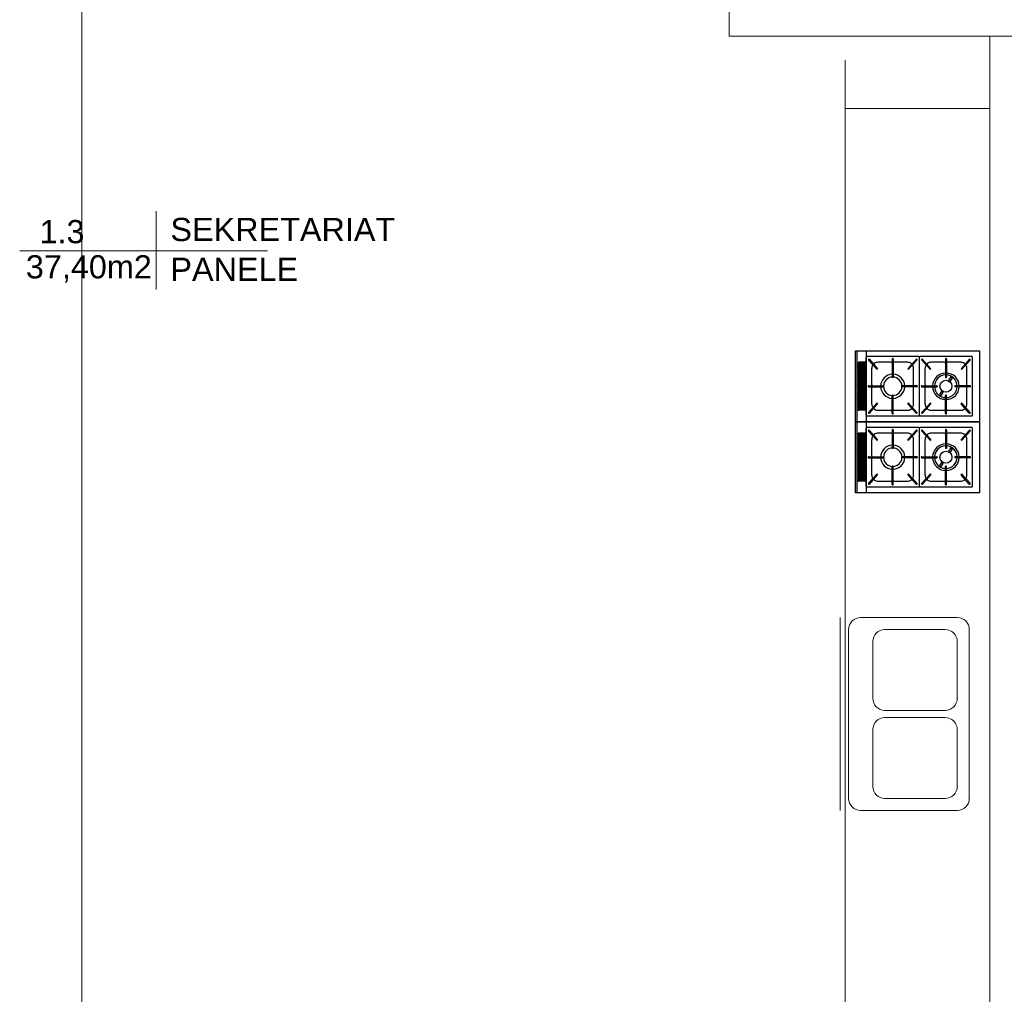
# Model space of a CAD drawing. Header units: millimetres. Extents: x -604189 to 881711, y -381903 to -7297.
# Tile 10 of 256: x -582896 to -578817, y -204529 to -200490. Entities that reach past the tile are written whole.
import ezdxf

# ---------------------------------------------------------------- set-up
doc = ezdxf.new("R2010")
doc.units = ezdxf.units.MM
doc.header["$LTSCALE"] = 100
for name, color, linetype in [('LC', 3, 'Continuous'), ('OPIS', 7, 'Continuous'), ('Profile', 7, 'Continuous'), ('Wnętrze - Umeblowanie', 7, 'Continuous')]:
    doc.layers.add(name, color=color, linetype=linetype)
doc.layers.add('Wnętrze - Umeblowanie_Nr_Pióra__10', color=14, linetype='Continuous', lineweight=0)
doc.layers.add('ściana', color=7, linetype='Continuous', lineweight=40)
doc.styles.add('ARIAL_1', font='arial.ttf')

# ---------------------------------------------------------------- blocks, each defined once
blk = doc.blocks.new('Szafka stojąca 2D 13')
at = {"layer": 'Wnętrze - Umeblowanie_Nr_Pióra__10', "linetype": 'Continuous'}
for p, q in [((0, 62), (80, 62)), ((75, 58.5), (5, 58.5)), ((0, 53.5), (0, 13.5)), ((80, 13.5), (80, 53.5)), ((33.5, 48.5), (10, 48.5)), ((70, 48.5), (46.5, 48.5)), ((5, 43.5), (5, 18.5)), ((38.5, 18.5), (38.5, 43.5)), ((41.5, 43.5), (41.5, 18.5)), ((75, 18.5), (75, 43.5)), ((10, 13.5), (33.5, 13.5)), ((46.5, 13.5), (70, 13.5)), ((5, 8.5), (75, 8.5)), ((0, 0), (80, 0))]:
    blk.add_line(p, q, dxfattribs=at)
for centre, start, end in [((5, 53.5), 90, 180), ((75, 53.5), 0, 90), ((10, 43.5), 90, 180), ((33.5, 43.5), 0, 90), ((46.5, 43.5), 90, 180), ((70, 43.5), 0, 90), ((10, 18.5), 180, 270), ((33.5, 18.5), 270, 0), ((46.5, 18.5), 180, 270), ((70, 18.5), 270, 0), ((5, 13.5), 180, 270), ((75, 13.5), 270, 0)]:
    blk.add_arc(centre, 5, start, end, dxfattribs=at)
for p in [(10, 13.5), (46.5, 13.5), (5, 8.5)]:
    blk.add_point(p, dxfattribs=at)
blk = doc.blocks.new('kratka (33.5x30)')
for p, q in [((-16.75, 14.5), (-16.75, -14.5)), ((-16.25, 15), (16.25, 15)), ((-15.15, 13.13), (-9.93, 8.55)), ((-14.71, 13.62), (-9.59, 8.93)), ((-10.05, 11.8), (-0.81, 11.8)), ((-0.33, 13.55), (-0.25, 5.1)), ((0.33, 13.55), (0.25, 5.1)), ((0.81, 11.8), (10.05, 11.8)), ((14.71, 13.62), (9.59, 8.93)), ((15.15, 13.13), (9.93, 8.55)), ((16.75, -14.5), (16.75, 14.5)), ((-13.55, 8.3), (-13.55, 0.81)), ((-9.58, 8.78), (-9.78, 8.56)), ((9.58, 8.78), (9.78, 8.56)), ((13.55, 0.81), (13.55, 8.3)), ((-15.3, 0.33), (-5.1, 0.25)), ((-5, -0.15), (-5, 0.15)), ((0.15, 5), (-0.15, 5)), ((5, -0.15), (5, 0.15)), ((15.3, 0.33), (5.1, 0.25)), ((-15.3, -0.33), (-5.1, -0.25)), ((-13.55, -0.81), (-13.55, -8.3)), ((-0.33, -13.55), (-0.25, -5.1)), ((0.15, -5), (-0.15, -5)), ((0.33, -13.55), (0.25, -5.1)), ((15.3, -0.33), (5.1, -0.25)), ((13.55, -8.3), (13.55, -0.81)), ((-15.15, -13.13), (-9.93, -8.55)), ((-14.71, -13.62), (-9.59, -8.93)), ((-9.58, -8.78), (-9.78, -8.56)), ((9.58, -8.78), (9.78, -8.56)), ((14.71, -13.62), (9.59, -8.93)), ((15.15, -13.13), (9.93, -8.55)), ((-16.25, -15), (16.25, -15)), ((-10.05, -11.8), (-0.81, -11.8)), ((0.81, -11.8), (10.05, -11.8))]:
    blk.add_line(p, q)
for centre, radius, start, end in [((-16.25, 14.5), 0.5, 90, 180), ((-14.93, 13.38), 0.332, 47.2413, 229.0684), ((-11.19, 11.07), 0.5, 112.364, 227.4355), ((-10.05, 8.3), 3.5, 90, 112.364), ((-0.81, 11.3), 0.5, 0.4568, 90), ((0, 13.55), 0.332, 359.0865, 180.9135), ((0.81, 11.3), 0.5, 90, 179.5432), ((10.05, 8.3), 3.5, 67.636, 90), ((11.19, 11.07), 0.5, 312.5645, 67.636), ((14.93, 13.38), 0.332, 310.9316, 132.7587), ((16.25, 14.5), 0.5, 0, 90), ((-10.05, 8.3), 3.5, 143.1456, 180), ((-12.45, 10.1), 0.5, 48.7769, 143.1456), ((-9.86, 8.63), 0.1, 228.6116, 318.1548), ((-9.66, 8.85), 0.1, 318.1548, 47.6981), ((9.66, 8.85), 0.1, 132.3019, 221.8452), ((9.86, 8.63), 0.1, 221.8452, 311.3884), ((12.45, 10.1), 0.5, 36.8544, 131.2231), ((10.05, 8.3), 3.5, 0, 36.8544), ((-15.3, 0), 0.332, 89.0865, 270.9135), ((-13.05, 0.81), 0.5, 180, 269.5432), ((-5.1, 0.15), 0.1, 360, 89.5432), ((-0.15, 5.1), 0.1, 180.4568, 270), ((0.15, 5.1), 0.1, 270, 359.5432), ((5.1, 0.15), 0.1, 90.4568, 180), ((13.05, 0.81), 0.5, 270.4568, 0), ((15.3, 0), 0.332, 269.0865, 90.9135), ((-13.05, -0.81), 0.5, 90.4568, 180), ((-5.1, -0.15), 0.1, 270.4568, 360), ((-0.15, -5.1), 0.1, 90, 179.5432), ((0.15, -5.1), 0.1, 0.4568, 90), ((5.1, -0.15), 0.1, 180, 269.5432), ((13.05, -0.81), 0.5, 0, 89.5432), ((-10.05, -8.3), 3.5, 180, 216.8544), ((-12.45, -10.1), 0.5, 216.8544, 311.2231), ((-11.19, -11.07), 0.5, 132.5645, 247.636), ((-9.86, -8.63), 0.1, 41.8452, 131.3884), ((-9.66, -8.85), 0.1, 312.3019, 41.8452), ((9.66, -8.85), 0.1, 138.1548, 227.6981), ((9.86, -8.63), 0.1, 48.6116, 138.1548), ((11.19, -11.07), 0.5, 292.364, 47.4355), ((12.45, -10.1), 0.5, 228.7769, 323.1456), ((10.05, -8.3), 3.5, 323.1456, 0), ((-16.25, -14.5), 0.5, 180, 270), ((-14.93, -13.38), 0.332, 130.9316, 312.7587), ((-10.05, -8.3), 3.5, 247.636, 270), ((-0.81, -11.3), 0.5, 270, 359.5432), ((0, -13.55), 0.332, 179.0865, 0.9135), ((0.81, -11.3), 0.5, 180.4568, 270), ((10.05, -8.3), 3.5, 270, 292.364), ((14.93, -13.38), 0.332, 227.2413, 49.0684), ((16.25, -14.5), 0.5, 270, 0)]:
    blk.add_arc(centre, radius, start, end)
blk = doc.blocks.new('7.5kW')
for p, q in [((-3.49, 1.7), (-5.27, 2.87)), ((-2.94, 2.53), (-4.72, 3.7)), ((2.94, -2.53), (4.72, -3.7)), ((3.49, -1.7), (5.27, -2.87))]:
    blk.add_line(p, q)
blk.add_circle((0, 0), 3.4)
for centre, radius, start, end in [((0, 0), 7.5, 92.0925, 177.9377), ((0, 0), 6.4, 92.3575, 177.6617), ((0, 0), 6.4, 2.3383, 87.6425), ((0, 0), 7.5, 2.0623, 87.9075), ((-4.42, 2.91), 0.856, 110.911, 182.4141), ((-3.8, 2.5), 0.856, 290.911, 2.4141), ((0, 0), 7.5, 182.0623, 267.9075), ((0, 0), 6.4, 182.3383, 267.6425), ((0, 0), 6.4, 272.3575, 357.6617), ((0, 0), 7.5, 272.0925, 357.9377), ((3.8, -2.5), 0.856, 110.911, 182.4141), ((4.42, -2.91), 0.856, 290.911, 2.4141)]:
    blk.add_arc(centre, radius, start, end)
blk.add_blockref('kratka (33.5x30)', (0, 0))
blk = doc.blocks.new('4.5kW')
for radius, start, end in [(6.8, 92.2512, 177.7724), (6.8, 2.2276, 87.7488), (5.2, 92.7744, 177.2273), (5.2, 2.7727, 87.2256), (6.8, 182.2276, 267.7488), (5.2, 182.7727, 267.2256), (5.2, 272.7744, 357.2273), (6.8, 272.2512, 357.7724)]:
    blk.add_arc((0, 0), radius, start, end)
blk.add_blockref('kratka (33.5x30)', (0, 0))
blk = doc.blocks.new('700.KG-2 (400x700x280)')
for p, q in [((0, -70), (0, 0)), ((0, 0), (40, 0)), ((40, 0), (40, -70)), ((0, -1), (40, -1)), ((6.45, -6), (6.45, -1.84)), ((7.15, -6), (7.15, -1.84)), ((7.65, -6), (7.65, -1.84)), ((8.35, -6), (8.35, -1.84)), ((8.85, -6), (8.85, -1.84)), ((9.55, -6), (9.55, -1.84)), ((10.05, -6), (10.05, -1.84)), ((10.75, -6), (10.75, -1.84)), ((11.25, -6), (11.25, -1.84)), ((11.95, -6), (11.95, -1.84)), ((12.45, -6), (12.45, -1.84)), ((13.15, -6), (13.15, -1.84)), ((13.65, -6), (13.65, -1.84)), ((14.35, -6), (14.35, -1.84)), ((14.85, -6), (14.85, -1.84)), ((15.55, -6), (15.55, -1.84)), ((16.05, -6), (16.05, -1.84)), ((16.75, -6), (16.75, -1.84)), ((17.25, -6), (17.25, -1.84)), ((17.95, -6), (17.95, -1.84)), ((18.45, -6), (18.45, -1.84)), ((19.15, -6), (19.15, -1.84)), ((19.65, -6), (19.65, -1.84)), ((20.35, -6), (20.35, -1.84)), ((20.85, -6), (20.85, -1.84)), ((21.55, -6), (21.55, -1.84)), ((22.05, -6), (22.05, -1.84)), ((22.75, -6), (22.75, -1.84)), ((23.25, -6), (23.25, -1.84)), ((23.95, -6), (23.95, -1.84)), ((24.45, -6), (24.45, -1.84)), ((25.15, -6), (25.15, -1.84)), ((25.65, -6), (25.65, -1.84)), ((26.35, -6), (26.35, -1.84)), ((26.85, -6), (26.85, -1.84)), ((27.55, -6), (27.55, -1.84)), ((28.05, -6), (28.05, -1.84)), ((28.75, -6), (28.75, -1.84)), ((29.25, -6), (29.25, -1.84)), ((29.95, -6), (29.95, -1.84)), ((30.45, -6), (30.45, -1.84)), ((31.15, -6), (31.15, -1.84)), ((31.65, -6), (31.65, -1.84)), ((32.35, -6), (32.35, -1.84)), ((32.85, -6), (32.85, -1.84)), ((33.55, -6), (33.55, -1.84)), ((40, -6), (0, -6)), ((40, -70), (0, -70))]:
    blk.add_line(p, q)
for centre in [(6.8, -1.85), (8, -1.85), (9.2, -1.85), (10.4, -1.85), (11.6, -1.85), (12.8, -1.85), (14, -1.85), (15.2, -1.85), (16.4, -1.85), (17.6, -1.85), (18.8, -1.85), (20, -1.85), (21.2, -1.85), (22.4, -1.85), (23.6, -1.85), (24.8, -1.85), (26, -1.85), (27.2, -1.85), (28.4, -1.85), (29.6, -1.85), (30.8, -1.85), (32, -1.85), (33.2, -1.85)]:
    blk.add_arc(centre, 0.35, 358.775, 181.225)
for name, p in [('4.5kW', (20, -21)), ('7.5kW', (20, -51))]:
    blk.add_blockref(name, p)

msp = doc.modelspace()

# ---------------------------------------------------------------- hatches: boundary and pattern name
at = {"layer": 'OPIS', "linetype": 'ByBlock', "lineweight": 13}
h = msp.add_hatch(dxfattribs=at)
h.set_pattern_fill('ANSI37', color=0, scale=149)
h.set_pattern_definition([(45, (-296350.26, 111503), (-334.51454, 334.51454), []), (135, (-296350.26, 111503), (-334.51454, -334.51454), [])])
h.paths.add_polyline_path([(-565846.6, -200148.4), (-566196.8, -200149.3), (-566196.8, -200157.4), (-566296.8, -200157.4), (-566296.8, -200149.6), (-566746.8, -200150.9), (-566746.8, -201168.3, -0.414214), (-566403.9, -201511.3, -1), (-567089.8, -201511.3, -0.414214), (-566746.8, -201168.3), (-566746.8, -200936.9, -0.267949), (-567196.8, -200157.4), (-567296.8, -200157.4), (-567296.8, -200152.4), (-567606.8, -200153.3), (-567606.8, -201603.3), (-567556.8, -201603.1), (-567556.8, -205257.4), (-565846.5, -205257.4)])
h.paths.add_polyline_path([(-551636.8, -198396.3), (-576656.8, -198407.4), (-576656.8, -193157.4), (-579836.8, -193157.4), (-579836.8, -200437.4), (-570846.8, -200437.4), (-570846.8, -200053.2), (-551636.8, -200037.4)])
h.paths.add_polyline_path([(-566819.5, -205014.1), (-566583.8, -205014.1), (-566583.8, -204789.1), (-566819.5, -204789.1)], flags=24)
h.paths.add_polyline_path([(-566959.3, -200828.7), (-566427.2, -200828.7), (-566427.2, -200603.7), (-566959.3, -200603.7)], flags=24)
h.paths.add_polyline_path([(-566792, -202497.9), (-566276.9, -202497.9), (-566276.9, -202398.5), (-566792, -202398.5)], flags=24)
h.paths.add_polyline_path([(-566792, -202387.9), (-565854.6, -202387.9), (-565854.6, -202288.5), (-566792, -202288.5)], flags=24)
h.paths.add_polyline_path([(-567194, -202505.3), (-566857.3, -202505.3), (-566857.3, -202389.9), (-567194, -202389.9)], flags=24)
h.paths.add_polyline_path([(-567153.4, -202393.6), (-566996.4, -202393.6), (-566996.4, -202295.6), (-567153.4, -202295.6)], flags=24)
h.paths.add_polyline_path([(-566516.5, -200627.5), (-566516.5, -200287.8), (-566964.3, -200287.8), (-566964.3, -200627.5)], flags=24)

# ---------------------------------------------------------------- linework, layer by layer
at = {"color": 0, "linetype": 'ByBlock', "lineweight": 9}
for p, q in [((-582639, -189857.2), (-582639, -208193.8)), ((-579476.8, -205257.4), (-579476.8, -200657.4))]:
    msp.add_line(p, q, dxfattribs=at)
at = {"color": 0, "linetype": 'ByBlock', "lineweight": 15}
for p, q in [((-579956.8, -200237.4), (-579956.8, -200557.4)), ((-579956.8, -200557.4), (-577556.8, -200557.4)), ((-578876.8, -200557.4), (-578876.8, -205257.4))]:
    msp.add_line(p, q, dxfattribs=at)
at = {"layer": 'Profile', "color": 0, "linetype": 'ByBlock', "lineweight": 18}
msp.add_lwpolyline([(-579476.8, -200657.4), (-579476.8, -200857.4), (-578876.8, -200857.4), (-578876.8, -200657.4)], dxfattribs=at)
at = {"layer": 'ściana', "color": 0, "lineweight": 18}
for p, q in [((-582331.3, -201282.6), (-582331.5, -201608.2)), ((-582896.5, -201447.6), (-581869.4, -201447.6))]:
    msp.add_line(p, q, dxfattribs=at)

# ---------------------------------------------------------------- block references
at = {"color": 0, "lineweight": 9, "xscale": 7.349999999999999, "yscale": 7.349999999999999, "zscale": 7.349999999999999, "rotation": 89.99999999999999}
for p in [(-579433.5, -202156.1), (-579433.5, -202450.1)]:
    msp.add_blockref('700.KG-2 (400x700x280)', p, dxfattribs=at)
at = {"layer": 'Wnętrze - Umeblowanie', "color": 0, "linetype": 'Continuous', "lineweight": 20, "xscale": 10, "yscale": 10, "zscale": 1000, "rotation": 89.99999999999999}
msp.add_blockref('Szafka stojąca 2D 13', (-578876.8, -203767.2), dxfattribs=at)

# ---------------------------------------------------------------- texts
at = {"layer": 'LC', "color": 0, "style": 'ARIAL_1'}
for s, p in [('1.3', (-582814.3, -201416)), ('SEKRETARIAT', (-582271.9, -201407.1)), ('37,40m2', (-582870.9, -201561.9)), ('PANELE', (-582272, -201572.1))]:
    msp.add_text(s, height=96, dxfattribs=at).set_placement(p)

doc.saveas('drawing.dxf')
